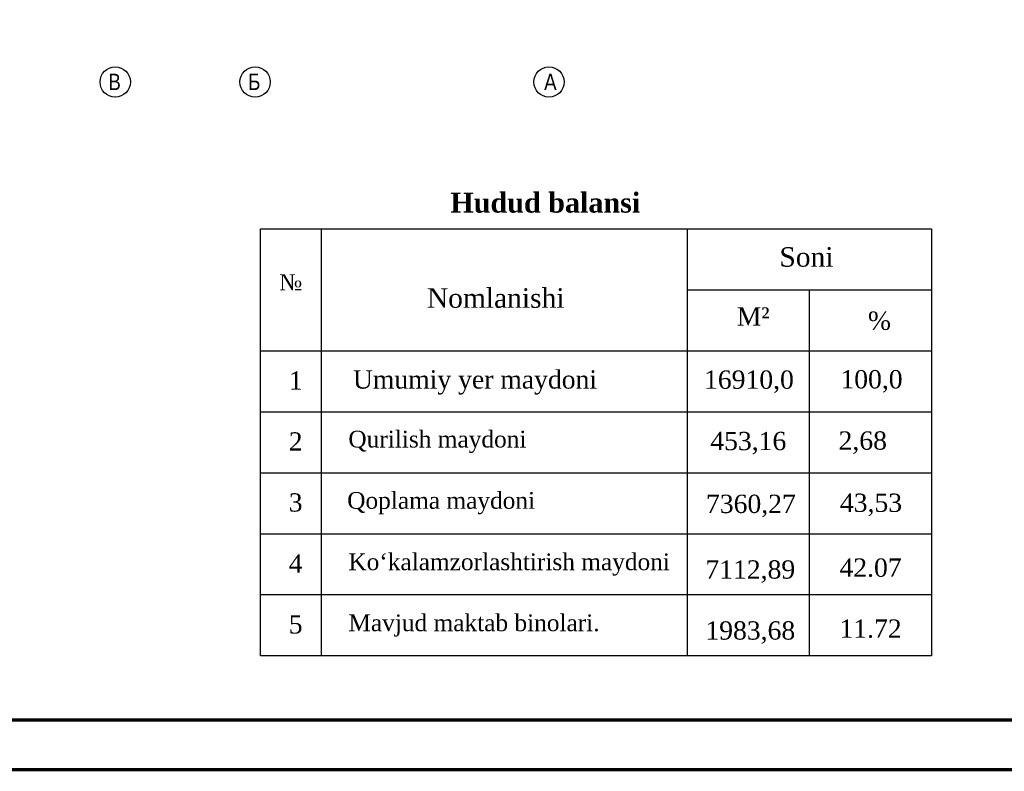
# Model space of a CAD drawing. Header units: millimetres. Extents: x -257011 to 237647566, y 2784933 to 6706507.
# Tile 105 of 256: x 9338241 to 9397534, y 4968392 to 5013665. Entities that reach past the tile are written whole.
import ezdxf

# ---------------------------------------------------------------- set-up
doc = ezdxf.new("R2010")
doc.units = ezdxf.units.MM
doc.header["$LTSCALE"] = 1000
doc.layers.add('PLAN', color=7, linetype='Continuous', lineweight=40)
doc.layers.add('Та', color=250, linetype='Continuous', lineweight=25)
doc.styles.add('Roman', font='romans')
doc.styles.get("Standard").update_dxf_attribs({"font": 'ARIALN.TTF'})

# ---------------------------------------------------------------- blocks, each defined once
blk = doc.blocks.new('fjmhk')
at = {"layer": 'PLAN', "color": 158, "lineweight": 30}
for centre in [(10028806.6, 5070260, 0), (10031806.6, 5070260, 0), (10038106.6, 5070260, 0)]:
    blk.add_circle(centre, 324.9, dxfattribs=at)
at = {"layer": 'PLAN', "lineweight": 30, "char_height": 350, "width": 338.657, "attachment_point": 1}
for s, insert in [('B', (10028660.4, 5070437.4, 0)), ('Б', (10031656.6, 5070437.4, 0)), ('A', (10038002.3, 5070437.4, 0))]:
    blk.add_mtext(s, dxfattribs=dict(at, insert=insert))

msp = doc.modelspace()

# ---------------------------------------------------------------- linework, layer by layer
at = {"lineweight": 30, "ltscale": 1000, "const_width": 200}
for points in [[(9199214.586, 4968492.069), (9493684.283, 4968492.069), (9493684.283, 5384956.354), (9199214.586, 5384956.354)], [(9202214.586, 4971492.069), (9490684.283, 4971492.069), (9490684.283, 5381956.354), (9202214.586, 5381956.354)]]:
    msp.add_lwpolyline(points, close=True, dxfattribs=at)
at = {"layer": 'Та', "lineweight": 30}
for p, q in [((9352734.312, 5001070.253), (9393143.157, 5001070.253)), ((9352734.312, 4975355.533), (9352734.312, 5001070.253)), ((9356407.843, 4975355.533), (9356407.843, 5001070.253)), ((9378449.031, 4975355.533), (9378449.031, 5001070.253)), ((9393143.157, 5001070.253), (9393143.157, 4975355.533)), ((9378449.031, 4997396.721), (9393143.157, 4997396.721)), ((9385796.094, 4975355.533), (9385796.094, 4997396.721)), ((9352734.312, 4993723.19), (9393143.157, 4993723.19)), ((9352734.312, 4990049.659), (9393143.157, 4990049.659)), ((9352734.312, 4986376.127), (9393143.157, 4986376.127)), ((9352734.312, 4982702.596), (9393143.157, 4982702.596)), ((9393143.157, 4979029.065), (9352734.312, 4979029.065)), ((9393143.157, 4975355.533), (9352734.312, 4975355.533))]:
    msp.add_line(p, q, dxfattribs=at)

# ---------------------------------------------------------------- texts
at = {"insert": (9196732.232, 4979046.798), "char_height": 1484.641859, "width": 79822.57247, "attachment_point": 4, "style": 'Roman'}
msp.add_mtext('\\pi18148.64809,t23754.26974,93492.78231;{\\fArial|b0|i0|c0|p34;2.^I \\fArial|b0|i0|c204|p34;Qurilish belgilangan "A" nuqtasidan amalga oshiriladi.}', dxfattribs=at)
at = {"layer": 'Та', "attachment_point": 1}
for s, insert, char_height, width in [('{\\fTimes New Roman|b1|i0|c204|p18;Hudud balansi}', (9364173.941, 5003245.294), 1200, 20311.27049), ('{\\fTimes New Roman|b0|i0|c204|p18;Soni}', (9383991.623, 4999962.249), 1175.53003, 10298.28562), ('{\\fTimes New Roman|b0|i0|c204|p18; \\fTimes New Roman|b0|i0|c204|p0;\\H0.875x;№\\fTimes New Roman|b0|i0|c204|p18;\\H1.143x; }', (9353449.694, 4998330.07), 1102.059404, 10298.28562), ('{\\fTimes New Roman|b0|i0|c204|p18;Nomlanishi}', (9362762.036, 4997488.174), 1175.53003, 10298.28562), ('{\\fTimes New Roman|b0|i0|c204|p18;М²}', (9381420.058, 4996341.577), 1102.0594, 4376.03594), ('{\\fTimes New Roman|b0|i0|c204|p18;%}', (9389322.609, 4996086.952), 1102.0594, 3820.5479), ('{\\fTimes New Roman|b0|i0|c204|p18; Umumiy yer maydoni}', (9357892.171, 4992546.839), 1102.0594, 16483.14864), ('{\\fTimes New Roman|b0|i0|c0|p18;16910\\fTimes New Roman|b0|i0|c204|p18;,\\fTimes New Roman|b0|i0|c0|p18;0}', (9379451.315, 4992536.44), 1102.059404, 6344.77888), ('{\\fTimes New Roman|b0|i0|c204|p18;100,0}', (9387664.286, 4992558.782), 1102.0594, 5478.87059), ('{\\fTimes New Roman|b0|i0|c204|p18;1}', (9354442.945, 4992485.604), 1102.0594, 7886.07545), ('{\\fTimes New Roman|b0|i0|c204|p18;Qurilish maydoni}', (9358034.027, 4988906.503), 1010.22112, 14680.39155), ('{\\fTimes New Roman|b0|i0|c204|p18;2}', (9354442.945, 4988812.073), 1102.0594, 7886.07545), ('{\\fTimes New Roman|b0|i0|c0|p18;453\\fTimes New Roman|b0|i0|c204|p18;,\\fTimes New Roman|b0|i0|c0|p18;16}', (9379828.198, 4988839.68), 1102.059404, 5967.89572), ('{\\fTimes New Roman|b0|i0|c0|p18;2\\fTimes New Roman|b0|i0|c204|p18;,\\fTimes New Roman|b0|i0|c0|p18;68}', (9387553.347, 4988866.495), 1102.059404, 5589.80934), ('{\\fTimes New Roman|b0|i0|c204|p18;3}', (9354442.945, 4985138.541), 1102.0594, 7886.07545), ('{\\fTimes New Roman|b0|i0|c204|p18;Qoplama maydoni}', (9357963.101, 4985215.231), 1010.22112, 13162.53057), ('{\\fTimes New Roman|b0|i0|c0|p18;7360,27}', (9379569.186, 4985053.547), 1102.0594, 5887.42622), ('{\\fTimes New Roman|b0|i0|c0|p18;43,53}', (9387633.823, 4985120.345), 1102.0594, 5509.33358), ('{\\fTimes New Roman|b0|i0|c204|p18;4}', (9354442.945, 4981465.01), 1102.0594, 7886.07545), ('{\\fTimes New Roman|b0|i0|c204|p18;Ko‘kalamzorlashtirish maydoni}', (9358034.027, 4981517.354), 1010.22112, 19655.06937), ('{\\fTimes New Roman|b0|i0|c0|p18;7112,89}', (9379533.133, 4981100.385), 1102.0594, 6262.96098), ('{\\fTimes New Roman|b0|i0|c0|p18;42\\fTimes New Roman|b0|i0|c204|p18;.\\fTimes New Roman|b0|i0|c0|p18;07}', (9387606.992, 4981212.953), 1102.059404, 5536.1651), ('{\\fTimes New Roman|b0|i0|c0|p18;5}', (9354442.945, 4977791.479), 1102.0594, 7886.07545), ('{\\fTimes New Roman|b0|i0|c0|p18;Mavjud maktab binolari.}', (9358034.027, 4977843.823), 1010.22112, 19655.06937), ('{\\fTimes New Roman|b0|i0|c0|p18;1983,68}', (9379533.133, 4977426.853), 1102.0594, 6262.96098), ('{\\fTimes New Roman|b0|i0|c0|p18;11\\fTimes New Roman|b0|i0|c204|p18;.\\fTimes New Roman|b0|i0|c0|p18;72}', (9387606.992, 4977539.422), 1102.059404, 5536.1651)]:
    msp.add_mtext(s, dxfattribs=dict(at, insert=insert, char_height=char_height, width=width))

# ---------------------------------------------------------------- next in the draw order: block references
at = {"lineweight": 50, "xscale": 2.808936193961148, "yscale": 2.808936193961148, "zscale": 2.808936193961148}
msp.add_blockref('fjmhk', (-18826286.307, -9232122.376, 0), dxfattribs=at)

doc.saveas('drawing.dxf')
